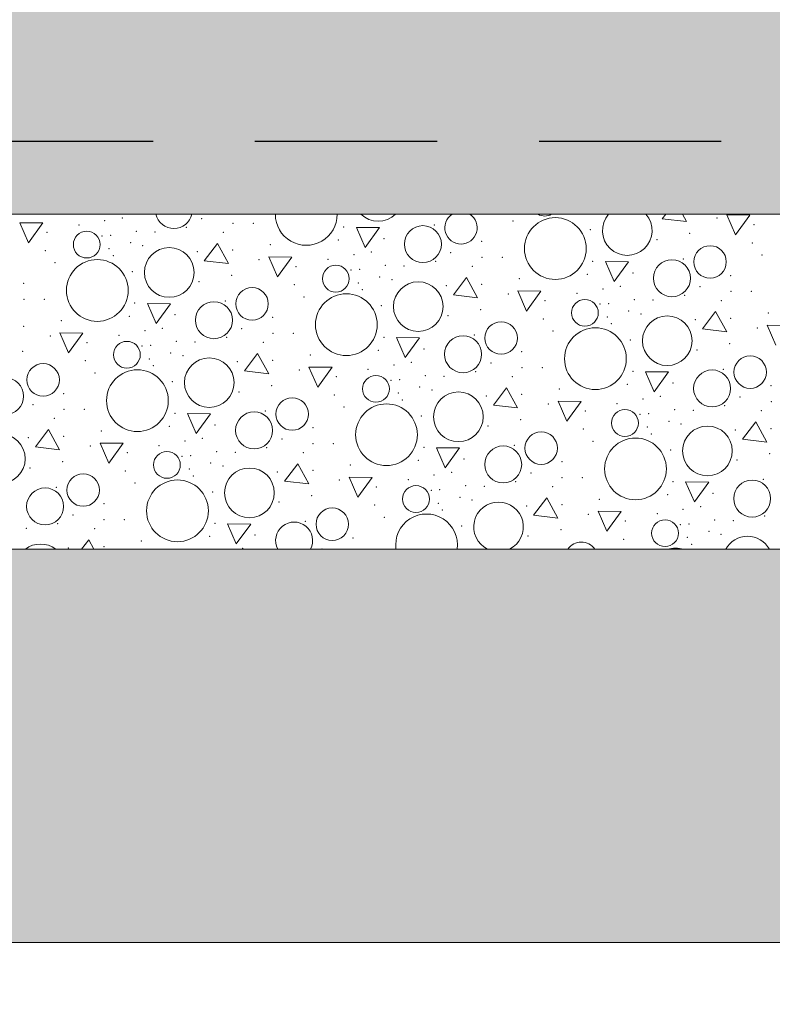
# Model space of a CAD drawing. Header units: millimetres. Extents: x -12989 to 402831, y -50461 to 30884.
# Tile 45 of 175: x 372044 to 373077, y -47346 to -45993. Entities that reach past the tile are written whole.
import ezdxf

# ---------------------------------------------------------------- set-up
doc = ezdxf.new("R2010")
doc.units = ezdxf.units.MM
doc.header["$MEASUREMENT"] = 0
doc.linetypes.add('Przerywana długa', pattern=[390, 250, -140])
doc.linetypes.add('Wipeout_Contour', pattern=[1000, 0, -1000])
doc.layers.add('A__STROPY', color=7, linetype='Continuous')
doc.layers.add('Nowe_A_WYM', color=7, linetype='Continuous')
for name, color, linetype, lineweight, true_color in [('A__STROPY_Nr_pióra__170', 7, 'Continuous', 5, 0x6a6a6a), ('A__STROPY_Nr_pióra__173', 7, 'Continuous', 5, 0x6a6a6a), ('A__STROPY_Nr_pióra__178', 7, 'Continuous', 5, 0x6a6a6a)]:
    doc.layers.add(name, color=color, linetype=linetype, lineweight=lineweight, true_color=true_color)
for name, color, linetype, lineweight in [('A__STROPY_Nr_pióra__27', 7, 'Continuous', 25), ('A__STROPY_Nr_pióra__49', 7, 'Continuous', 15), ('A__STROPY_Nr_pióra__69', 7, 'Continuous', 13), ('Nowe_A_WYM_Nr_pióra__1', 7, 'Continuous', 13), ('Nowe_A_WYM_Nr_pióra__45', 7, 'Continuous', 15), ('Nowe_A_WYM_Nr_pióra__85', 7, 'Continuous', 13)]:
    doc.layers.add(name, color=color, linetype=linetype, lineweight=lineweight)
doc.styles.add('STYL_AUTOMATYCZNY_4', font='arial.ttf')
doc.dimstyles.new('STYL_AUTOMATYCZNY__1', dxfattribs={"dimtxt": 139.999998, "dimasz": 57, "dimexe": 0.18, "dimexo": 0.0625, "dimgap": 0, "dimtad": 1, "dimtih": 1, "dimtoh": 1, "dimdec": 0, "dimlfac": 0.1, "dimzin": 0, "dimdsep": 46, "dimtxsty": 'STYL_AUTOMATYCZNY_4', "dimblk": 'ARROWHEAD_6', "dimblk1": 'ARROWHEAD_6', "dimblk2": 'ARROWHEAD_6', "dimcen": 0.09, "dimse1": 1, "dimse2": 1, "dimclrd": 7, "dimclre": 7, "dimclrt": 7, "dimadec": 0, "dimazin": 0, "dimtfac": 1, "dimtdec": 4, "dimtmove": 0, "dimatfit": 3, "dimfxl": 0, "dimtolj": 1, "dimtzin": 0, "dimarcsym": 0})

# ---------------------------------------------------------------- blocks, each defined once
blk = doc.blocks.new('*X191', base_point=(362576.7, -45960.6))
at = {"layer": 'A__STROPY_Nr_pióra__178', "color": 251, "linetype": 'Continuous', "lineweight": 5, "true_color": 0x6a6a6a}
for p, q in [((372930.8, -46260.6), (372926, -46266.9)), ((372926, -46266.9), (372959.3, -46270.8)), ((372959.3, -46270.8), (372953.7, -46260.6)), ((373014.7, -46261.6), (373026.6, -46289)), ((373046.3, -46261.9), (373014.7, -46261.6)), ((373026.6, -46289), (373046.3, -46261.9)), ((372043.8, -46272.3), (372055.7, -46299.7)), ((372075.4, -46272.6), (372043.8, -46272.3)), ((372055.7, -46299.7), (372075.4, -46272.6)), ((372505.9, -46278.7), (372517.9, -46306.2)), ((372537.6, -46279), (372505.9, -46278.7)), ((372517.9, -46306.2), (372537.6, -46279)), ((372315.2, -46300.6), (372297.1, -46324.5)), ((372330.4, -46328.4), (372315.2, -46300.6)), ((372297.1, -46324.5), (372330.4, -46328.4)), ((372385.8, -46319.2), (372397.7, -46346.6)), ((372417.4, -46319.5), (372385.8, -46319.2)), ((372397.7, -46346.6), (372417.4, -46319.5)), ((372847.9, -46325.6), (372859.9, -46353)), ((372879.5, -46325.9), (372847.9, -46325.6)), ((372859.9, -46353), (372879.5, -46325.9)), ((372657.2, -46347.5), (372639.1, -46371.3)), ((372672.4, -46375.3), (372657.2, -46347.5)), ((372639.1, -46371.3), (372672.4, -46375.3)), ((372727.8, -46366), (372739.7, -46393.5)), ((372759.4, -46366.3), (372727.8, -46366)), ((372739.7, -46393.5), (372759.4, -46366.3)), ((372219, -46383.1), (372231, -46410.6)), ((372250.6, -46383.5), (372219, -46383.1)), ((372231, -46410.6), (372250.6, -46383.5)), ((372999.2, -46394.4), (372981.1, -46418.2)), ((373014.4, -46422.1), (372999.2, -46394.4)), ((372981.1, -46418.2), (373014.4, -46422.1)), ((373069.8, -46412.9), (373081.7, -46440.3)), ((373101.4, -46413.2), (373069.8, -46412.9)), ((372098.9, -46423.6), (372110.8, -46451)), ((372130.5, -46423.9), (372098.9, -46423.6)), ((372110.8, -46451), (372130.5, -46423.9)), ((372561, -46430), (372572.9, -46457.4)), ((372592.6, -46430.3), (372561, -46430)), ((372572.9, -46457.4), (372592.6, -46430.3)), ((372370.3, -46451.9), (372352.2, -46475.8)), ((372385.5, -46479.7), (372370.3, -46451.9)), ((372440.8, -46470.5), (372452.8, -46497.9)), ((372472.5, -46470.8), (372440.8, -46470.5)), ((372452.8, -46497.9), (372472.5, -46470.8)), ((372352.2, -46475.8), (372385.5, -46479.7)), ((372903, -46476.9), (372914.9, -46504.3)), ((372934.6, -46477.2), (372903, -46476.9)), ((372914.9, -46504.3), (372934.6, -46477.2)), ((372712.3, -46498.8), (372694.2, -46522.6)), ((372727.4, -46526.6), (372712.3, -46498.8)), ((372694.2, -46522.6), (372727.4, -46526.6)), ((372782.8, -46517.3), (372794.8, -46544.8)), ((372814.5, -46517.6), (372782.8, -46517.3)), ((372794.8, -46544.8), (372814.5, -46517.6)), ((372274.1, -46534.4), (372286, -46561.9)), ((372305.7, -46534.7), (372274.1, -46534.4)), ((372286, -46561.9), (372305.7, -46534.7)), ((373054.3, -46545.7), (373036.1, -46569.5)), ((373069.4, -46573.4), (373054.3, -46545.7)), ((372083.4, -46556.4), (372065.2, -46580.2)), ((372098.5, -46584.1), (372083.4, -46556.4)), ((372065.2, -46580.2), (372098.5, -46584.1)), ((372153.9, -46574.9), (372165.9, -46602.3)), ((372185.5, -46575.2), (372153.9, -46574.9)), ((372165.9, -46602.3), (372185.5, -46575.2)), ((372616.1, -46581.3), (372628, -46608.7)), ((372647.7, -46581.6), (372616.1, -46581.3)), ((373036.1, -46569.5), (373069.4, -46573.4)), ((372628, -46608.7), (372647.7, -46581.6)), ((372425.4, -46603.2), (372407.2, -46627)), ((372440.5, -46631), (372425.4, -46603.2)), ((372495.9, -46621.7), (372507.9, -46649.2)), ((372527.5, -46622.1), (372495.9, -46621.7)), ((372507.9, -46649.2), (372527.5, -46622.1)), ((372407.2, -46627), (372440.5, -46631)), ((372958, -46628.2), (372970, -46655.6)), ((372989.7, -46628.5), (372958, -46628.2)), ((372970, -46655.6), (372989.7, -46628.5)), ((372767.4, -46650.1), (372749.2, -46673.9)), ((372782.5, -46677.8), (372767.4, -46650.1)), ((372749.2, -46673.9), (372782.5, -46677.8)), ((372837.9, -46668.6), (372849.8, -46696)), ((372869.5, -46668.9), (372837.9, -46668.6)), ((372849.8, -46696), (372869.5, -46668.9)), ((372329.1, -46685.7), (372341.1, -46713.2)), ((372360.8, -46686), (372329.1, -46685.7)), ((372341.1, -46713.2), (372360.8, -46686)), ((372138.4, -46707.7), (372128.6, -46720.6)), ((372145.5, -46720.6), (372138.4, -46707.7))]:
    blk.add_line(p, q, dxfattribs=at)
for centre, radius in [((372779.1, -46307.7), 42.4), ((372135.7, -46302.3), 18.4), ((372597.3, -46301.7), 25.4), ((372249, -46340.6), 34.1), ((372991.6, -46326.1), 22.3), ((372150.2, -46365.3), 42.4), ((372939.3, -46348.5), 25.4), ((372477.7, -46349.1), 18.4), ((372362.7, -46383.7), 22.3), ((372591, -46387.5), 34.1), ((372492.2, -46412.2), 42.4), ((372819.7, -46396), 18.4), ((372310.4, -46406.1), 25.4), ((372932.9, -46434.3), 34.1), ((372704.7, -46430.6), 22.3), ((372834.2, -46459), 42.4), ((372652.4, -46452.9), 25.4), ((372190.8, -46453.6), 18.4), ((372304, -46491.9), 34.1), ((373046.7, -46477.4), 22.3), ((372075.8, -46488.1), 22.3), ((372023.5, -46510.5), 25.4), ((372205.3, -46516.6), 42.4), ((372532.8, -46500.4), 18.4), ((372994.4, -46499.8), 25.4), ((372417.8, -46535), 22.3), ((372646, -46538.8), 34.1), ((372547.3, -46563.4), 42.4), ((372365.5, -46557.4), 25.4), ((372874.7, -46547.3), 18.4), ((372988, -46585.6), 34.1), ((372017.1, -46596.3), 34.1), ((372759.7, -46581.8), 22.3), ((372889.2, -46610.3), 42.4), ((372707.5, -46604.2), 25.4), ((372245.8, -46604.8), 18.4), ((372130.8, -46639.4), 22.3), ((372359.1, -46643.2), 34.1), ((372260.3, -46667.9), 42.4), ((372587.8, -46651.7), 18.4), ((373049.4, -46651.1), 25.4), ((372078.5, -46661.8), 25.4), ((372472.8, -46686.3), 22.3), ((372929.8, -46698.6), 18.4)]:
    blk.add_circle(centre, radius, dxfattribs=at)
for centre, radius, start, end in [((372255.3, -46254.8), 25.4, 193.18, 346.82), ((372437.1, -46260.9), 42.4, 179.6318, 0.3682), ((372535.9, -46236.2), 34.1, 225.6872, 314.3128), ((372649.6, -46279.3), 22.3, 123.1854, 56.8146), ((372764.6, -46244.7), 18.4, 239.823, 300.177), ((372877.9, -46283), 34.1, 138.8872, 41.1128), ((372701.1, -46690), 34.1, 296.477, 243.523), ((372602.3, -46714.7), 42.4, 352.0706, 187.9294), ((372420.5, -46708.7), 25.4, 332.0346, 207.9654), ((373043.1, -46736.9), 34.1, 28.5527, 151.4473), ((372072.2, -46747.6), 34.1, 52.3589, 127.6411), ((372814.8, -46733.1), 22.3, 34.2084, 145.7916), ((372944.3, -46761.6), 42.4, 75.016, 104.984)]:
    blk.add_arc(centre, radius, start, end, dxfattribs=at)
for p in [(372160.5, -46269.4), (372184.5, -46265.8), (372293.6, -46266.5), (372720.9, -46269.7), (373001.3, -46265.6), (372125, -46275.6), (372203.8, -46284.1), (372272.6, -46278.5), (372336.4, -46273), (372364.3, -46273), (372488.6, -46278.3), (372612.8, -46275.3), (372827.2, -46281.8), (373052, -46274.9), (372081.1, -46285.6), (372156.6, -46290.4), (372168.4, -46289.5), (372229.4, -46284.9), (372323.2, -46285.4), (372481.1, -46296.1), (372543.7, -46294.3), (372543.7, -46294.3), (372918.6, -46295.7), (372963.5, -46287), (372078.8, -46310.7), (372166.4, -46308), (372195.9, -46299.8), (372212.7, -46303.7), (372336.1, -46309.9), (372387.6, -46302.4), (372678, -46298), (373049.7, -46299.9), (372172, -46317.4), (372287.4, -46311.9), (372372.4, -46323.1), (372466.9, -46322.5), (372502.5, -46316.3), (372526.5, -46312.6), (372635.6, -46313.4), (372678.4, -46319.8), (372706.2, -46319.8), (372954.8, -46322.2), (373062.9, -46316.6), (372092, -46327.3), (372423.1, -46332.5), (372498.6, -46337.2), (372510.4, -46336.3), (372545.8, -46330.9), (372571.4, -46331.7), (372614.6, -46325.3), (372665.2, -46332.2), (372830.6, -46325.2), (372198.3, -46339.4), (372334.6, -46344.6), (372537.9, -46346.7), (372554.7, -46350.6), (372729.6, -46349.3), (372823.1, -46343), (372885.7, -46341.1), (372885.7, -46341.1), (373020, -46344.8), (372049.1, -46355.5), (372289.7, -46353.2), (372420.8, -46357.5), (372508.4, -46354.9), (372514, -46364.2), (372629.4, -46358.7), (372678.1, -46356.8), (372844.5, -46363.2), (372868.4, -46359.5), (372977.6, -46360.3), (372049.5, -46377.4), (372077.3, -46377.4), (372434, -46374.1), (372714.4, -46370), (372808.9, -46369.3), (372887.7, -46377.8), (372913.4, -46378.6), (372956.6, -46372.2), (373020.4, -46366.7), (373048.2, -46366.7), (372201.7, -46382.7), (372325.9, -46379.7), (372540.2, -46386.3), (372676.5, -46391.5), (372765.1, -46379.4), (372840.6, -46384.1), (372852.4, -46383.2), (373007.2, -46379.1), (372194.2, -46400.6), (372256.8, -46398.7), (372256.8, -46398.7), (372391.1, -46402.4), (372631.7, -46400.1), (372762.8, -46404.4), (372850.4, -46401.7), (372879.9, -46393.5), (372896.7, -46397.5), (372971.4, -46405.6), (373020, -46403.6), (373071.6, -46396.1), (372049.2, -46414.4), (372100.7, -46406.8), (372239.5, -46417.1), (372348.6, -46417.8), (372856, -46411.1), (373056.4, -46416.9), (372085.5, -46427.6), (372180, -46426.9), (372215.6, -46420.7), (372327.7, -46429.8), (372391.5, -46424.3), (372419.3, -46424.2), (372543.7, -46429.6), (372667.9, -46426.6), (372776, -46421), (372136.2, -46436.9), (372211.7, -46441.7), (372223.5, -46440.8), (372258.8, -46435.3), (372284.4, -46436.1), (372378.3, -46436.7), (372598.8, -46445.6), (372598.8, -46445.6), (372882.2, -46433.1), (373018.5, -46438.3), (372047.6, -46449), (372221.5, -46459.3), (372251, -46451.1), (372267.8, -46455), (372442.7, -46453.7), (372536.2, -46447.4), (372733.1, -46449.2), (372973.7, -46447), (372133.9, -46461.9), (372227.1, -46468.7), (372342.5, -46463.2), (372391.1, -46461.2), (372557.5, -46467.6), (372581.5, -46463.9), (372690.6, -46464.7), (372733.5, -46471.1), (372761.3, -46471.1), (372147.1, -46478.6), (372427.5, -46474.4), (372478.2, -46483.8), (372522, -46473.8), (372600.8, -46482.2), (372626.4, -46483), (372669.7, -46476.6), (372720.3, -46483.5), (372885.7, -46476.4), (373009.9, -46473.5), (372253.3, -46490.7), (372389.6, -46495.9), (372553.7, -46488.5), (372565.5, -46487.6), (372593, -46497.9), (372878.1, -46494.3), (372940.8, -46492.4), (372940.8, -46492.4), (373075.1, -46496.1), (372104.2, -46506.8), (372344.8, -46504.5), (372475.8, -46508.8), (372563.5, -46506.1), (372609.8, -46501.9), (372684.5, -46510), (372733.1, -46508.1), (372784.7, -46500.6), (372923.5, -46510.8), (373032.6, -46511.6), (372061.7, -46522.3), (372489, -46525.4), (372569.1, -46515.5), (372769.4, -46521.3), (372864, -46520.6), (372899.5, -46514.4), (373011.7, -46523.5), (373075.5, -46518), (372104.6, -46528.7), (372132.4, -46528.7), (372256.8, -46534), (372381, -46531), (372595.3, -46537.5), (372820.2, -46530.6), (372895.6, -46535.4), (372907.5, -46534.5), (372942.8, -46529.1), (372968.4, -46529.9), (373062.2, -46530.4), (372091.4, -46541.1), (372249.2, -46551.9), (372311.9, -46550), (372311.9, -46550), (372446.2, -46553.7), (372686.8, -46551.4), (372731.6, -46542.7), (372905.4, -46553), (372935, -46544.8), (372951.8, -46548.8), (372055.6, -46567.6), (372104.2, -46565.6), (372155.8, -46558.1), (372817.8, -46555.7), (372911, -46562.4), (373026.5, -46556.9), (373075.1, -46554.9), (372140.5, -46578.9), (372235.1, -46578.2), (372270.6, -46572), (372294.6, -46568.3), (372382.7, -46581), (372403.7, -46569.1), (372446.5, -46575.5), (372474.4, -46575.5), (372598.8, -46580.9), (372722.9, -46577.9), (372831, -46572.3), (372191.3, -46588.2), (372266.7, -46593), (372278.6, -46592), (372313.9, -46586.6), (372339.5, -46587.4), (372433.3, -46587.9), (372937.3, -46584.4), (373073.6, -46589.6), (372102.7, -46600.3), (372306, -46602.4), (372322.9, -46606.3), (372497.8, -46605), (372591.2, -46598.7), (372653.8, -46596.9), (372653.8, -46596.9), (372788.2, -46600.5), (373028.7, -46598.2), (372057.8, -46609), (372188.9, -46613.2), (372276.5, -46610.6), (372282.1, -46620), (372397.6, -46614.5), (372446.2, -46612.5), (372612.6, -46618.9), (372636.6, -46615.2), (372745.7, -46616), (372094, -46635.5), (372202.1, -46629.8), (372482.5, -46625.7), (372533.2, -46635.1), (372577.1, -46625.1), (372655.9, -46633.5), (372681.5, -46634.3), (372724.7, -46627.9), (372775.3, -46634.8), (372788.5, -46622.4), (372816.4, -46622.4), (372940.8, -46627.7), (373064.9, -46624.8), (372308.4, -46642), (372444.7, -46647.2), (372608.7, -46639.8), (372620.5, -46638.9), (372933.2, -46645.6), (372995.8, -46643.7), (372995.8, -46643.7), (372159.3, -46658.1), (372399.8, -46655.8), (372530.9, -46660.1), (372618.5, -46657.4), (372648, -46649.2), (372664.8, -46653.2), (372739.6, -46661.3), (372788.2, -46659.4), (372839.7, -46651.9), (372978.6, -46662.1), (372116.8, -46673.6), (372624.1, -46666.8), (372824.5, -46672.6), (372919.1, -46671.9), (372954.6, -46665.7), (373066.7, -46674.8), (372095.8, -46685.5), (372159.6, -46680), (372187.5, -46680), (372311.9, -46685.3), (372436, -46682.3), (372544.1, -46676.7), (372650.4, -46688.8), (372875.2, -46681.9), (372950.7, -46686.7), (372962.5, -46685.8), (372997.9, -46680.4), (373023.5, -46681.2), (372052.6, -46691.9), (372146.4, -46692.4), (372304.3, -46703.1), (372366.9, -46701.3), (372366.9, -46701.3), (372741.8, -46702.7), (372786.7, -46694), (372990, -46696.1), (373006.8, -46700), (372210.8, -46709.4), (372501.2, -46705), (372872.9, -46707), (372960.5, -46704.3), (372966.1, -46713.7), (372110.6, -46718.9), (372159.3, -46716.9), (372349.7, -46719.6), (372458.8, -46720.4)]:
    blk.add_point(p, dxfattribs=at)
blk = doc.blocks.new('ElemPrzekroju_175_1', base_point=(362576.7, -45960.6))
at = {"color": 254, "linetype": 'Wipeout_Contour', "lineweight": 0, "ltscale": 1533341.48702292}
blk.add_wipeout([(362356.7, -46160.6), (398746.7, -46160.6), (398746.7, -45960.6), (362356.7, -45960.6)], dxfattribs=at).dxf.layer = 'A__STROPY'
at = {"color": 254, "linetype": 'Wipeout_Contour', "lineweight": 0, "ltscale": 1533794.246621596}
blk.add_wipeout([(398746.7, -46720.6), (362356.7, -46720.6), (362356.7, -47260.6), (398746.7, -47260.6)], dxfattribs=at).dxf.layer = 'A__STROPY'
at = {"layer": 'A__STROPY_Nr_pióra__170', "linetype": 'Continuous', "lineweight": 5, "true_color": 0x6a6a6a}
h = blk.add_hatch(dxfattribs=at)
h.set_pattern_fill('Beton_0001', color=251, style=0, pattern_type=2)
h.set_pattern_definition([(45, (362576.75, -45960.59), (-63.6396, 63.6396), [67.5, -22.5]), (45, (362576.75, -45896.95), (-63.6396, 63.6396), [67.5, -22.5])])
h.paths.add_polyline_path([(362356.7, -46160.6), (398746.7, -46160.6), (398746.7, -45960.6), (362356.7, -45960.6)])
at = {"layer": 'A__STROPY_Nr_pióra__173', "linetype": 'Continuous', "lineweight": 5, "true_color": 0x6a6a6a}
h = blk.add_hatch(dxfattribs=at)
h.set_pattern_fill('Grunt_0001', color=251, style=0, pattern_type=2)
h.set_pattern_definition([(45, (362576.75, -45960.59), (-95.4594, 95.4594), []), (45, (362544.93, -45928.77), (-190.9188, 190.9188), []), (45, (362513.1, -45896.95), (-190.9188, 190.9188), []), (135, (362481.29, -45865.132), (31.819805, 31.819805), [135, -135])])
h.paths.add_polyline_path([(398746.7, -46720.6), (362356.7, -46720.6), (362356.7, -47260.6), (398746.7, -47260.6)])
at = {"layer": 'A__STROPY_Nr_pióra__69', "color": 7, "linetype": 'Continuous', "lineweight": 13}
blk.add_line((398746.7, -47260.6), (362356.7, -47260.6), dxfattribs=at)
at = {"color": 254, "linetype": 'Wipeout_Contour', "lineweight": 0, "ltscale": 1533413.819197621}
blk.add_wipeout([(362356.7, -46160.6), (362356.7, -46260.6), (398746.7, -46260.6), (398746.7, -46160.6)], dxfattribs=at).dxf.layer = 'A__STROPY'
at = {"layer": 'A__STROPY_Nr_pióra__178', "linetype": 'Continuous', "lineweight": 5, "true_color": 0x6a6a6a}
h = blk.add_hatch(dxfattribs=at)
h.set_pattern_fill('Chudy_beton_B15_I_WSC_0001', color=251, style=0, pattern_type=2)
h.set_pattern_definition([(0, (362576.75, -45960.6), (0, 233.8269), [14.625, -120.375]), (0, (362644.25, -45843.68), (0, 233.8269), [14.625, -120.375]), (60, (362576.75, -45960.6), (-202.5, 116.9134), [14.625, -120.375]), (60, (362711.75, -45960.6), (-202.5, 116.9134), [14.625, -120.375]), (120, (362591.37, -45960.6), (202.5, 116.9134), [14.625, -120.375]), (120, (362726.37, -45960.6), (202.5, 116.9134), [14.625, -120.375]), (0, (362576.75, -45938.09), (0, 45), [0, -45, 0, -67.5]), (45, (362599.25, -45938.09), (-31.819805, 31.819805), [0, -33.75, 0, -56.25])])
h.paths.add_polyline_path([(362356.7, -46160.6), (362356.7, -46260.6), (398746.7, -46260.6), (398746.7, -46160.6)])
at = {"layer": 'A__STROPY_Nr_pióra__27', "color": 7, "linetype": 'Przerywana długa', "lineweight": 25}
blk.add_line((398746.7, -46160.6), (362356.7, -46160.6), dxfattribs=at)
at = {"color": 254, "linetype": 'Wipeout_Contour', "lineweight": 0, "ltscale": 1533549.791415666}
blk.add_wipeout([(362356.7, -46720.6), (398746.7, -46720.6), (398746.7, -46260.6), (362356.7, -46260.6)], dxfattribs=at).dxf.layer = 'A__STROPY'
at = {"layer": 'A__STROPY_Nr_pióra__49', "color": 7, "linetype": 'Continuous', "lineweight": 15}
for p, q in [((398746.7, -46260.6), (362356.7, -46260.6)), ((398746.7, -46720.6), (362356.7, -46720.6))]:
    blk.add_line(p, q, dxfattribs=at)
at = {"layer": 'A__STROPY', "lineweight": 0}
blk.add_blockref('*X191', (362576.7, -45960.6), dxfattribs=at)
blk = doc.blocks.new('*D346', base_point=(362576.7, -45960.6))
at = {"layer": 'Nowe_A_WYM_Nr_pióra__45', "color": 7, "linetype": 'Continuous', "lineweight": 15}
for p, q in [((362206.7, -47532.6), (362146.7, -47592.6)), ((362386.7, -47532.6), (362326.7, -47592.6))]:
    blk.add_line(p, q, dxfattribs=at)
at = {"layer": 'Nowe_A_WYM_Nr_pióra__85', "color": 7, "linetype": 'Continuous', "lineweight": 13}
for p, q in [((362356.7, -47618.8), (362356.7, -47506.3)), ((362176.7, -47562.6), (362356.7, -47562.6)), ((362356.7, -47562.6), (398746.7, -47562.6))]:
    blk.add_line(p, q, dxfattribs=at)
blk = doc.blocks.new('ARROWHEAD_6')
at = {"color": 0, "linetype": 'Continuous', "lineweight": 0}
for p, q in [((-0.5, -0.5), (0.5, 0.5)), ((0, 0), (-1, 0))]:
    blk.add_line(p, q, dxfattribs=at)
blk = doc.blocks.new('*D347', base_point=(362576.7, -45960.6))
at = {"layer": 'Nowe_A_WYM_Nr_pióra__45', "color": 7, "linetype": 'Continuous', "lineweight": 15}
for p, q in [((362386.7, -47532.6), (362326.7, -47592.6)), ((398776.7, -47532.6), (398716.7, -47592.6))]:
    blk.add_line(p, q, dxfattribs=at)
at = {"layer": 'Nowe_A_WYM_Nr_pióra__85', "color": 7, "linetype": 'Continuous', "lineweight": 13}
for p, q in [((398746.7, -47618.8), (398746.7, -47506.3)), ((362356.7, -47562.6), (398746.7, -47562.6))]:
    blk.add_line(p, q, dxfattribs=at)
at = {"layer": 'Nowe_A_WYM_Nr_pióra__1', "color": 7, "lineweight": 13, "char_height": 140, "attachment_point": 7, "style": 'STYL_AUTOMATYCZNY_4'}
for s, insert in [('\\A1;{\\pql;\\fArial|b0|i0|c238|p0;\\W1.000000;18}', (362386.7, -47534.6)), ('\\A1;{\\pql;\\fArial|b0|i0|c238|p0;\\W1.000000;3\xa0639}', (380311.5, -47534.6)), ('\\A1;{\\pql;\\fArial|b0|i0|c238|p0;\\W1.000000;18}', (398503.2, -47534.6))]:
    blk.add_mtext(s, dxfattribs=dict(at, insert=insert))
blk = doc.blocks.new('*D358', base_point=(362576.7, -45960.6))
at = {"layer": 'Nowe_A_WYM_Nr_pióra__45', "color": 7, "linetype": 'Continuous', "lineweight": 15}
for p, q in [((362106.7, -48052.6), (362046.7, -48112.6)), ((398996.7, -48112.6), (399056.7, -48052.6))]:
    blk.add_line(p, q, dxfattribs=at)
at = {"layer": 'Nowe_A_WYM_Nr_pióra__85', "color": 7, "linetype": 'Continuous', "lineweight": 13}
for p, q in [((362076.7, -48138.8), (362076.7, -48026.3)), ((399026.7, -48138.8), (399026.7, -48026.3)), ((362031.7, -48082.6), (362076.7, -48082.6)), ((362076.7, -48082.6), (399026.7, -48082.6)), ((399026.7, -48082.6), (399071.7, -48082.6))]:
    blk.add_line(p, q, dxfattribs=at)
at = {"layer": 'Nowe_A_WYM_Nr_pióra__1', "color": 7, "lineweight": 13, "insert": (380311.5, -48054.6), "char_height": 140, "attachment_point": 7, "style": 'STYL_AUTOMATYCZNY_4'}
blk.add_mtext('\\A1;{\\pql;\\fArial|b0|i0|c238|p0;\\W1.000000;3\xa0695}', dxfattribs=at)

msp = doc.modelspace()

# ---------------------------------------------------------------- block references
at = {"layer": 'A__STROPY', "lineweight": 0}
msp.add_blockref('ElemPrzekroju_175_1', (362576.7, -45960.6), dxfattribs=at)

# ---------------------------------------------------------------- next in the draw order: dimensions: what is measured, and where the dimension line sits
at = {"layer": 'Nowe_A_WYM', "color": 7, "linetype": 'Continuous', "lineweight": 13}
for base, p1, p2, picture, middle in [((399026.7, -48082.6), (362076.7, -46860.6), (399026.7, -46860.6), '*D358', (380551.7, -47984.6)), ((362356.7, -47562.6), (362176.7, -46860.6), (362356.7, -46860.6), '*D346', (362493.3, -47464.6)), ((398746.7, -47562.6), (362356.7, -46860.6), (398746.7, -46860.6), '*D347', (380551.7, -47464.6))]:
    dim = msp.add_linear_dim(base=base, p1=p1, p2=p2, dimstyle='STYL_AUTOMATYCZNY__1', dxfattribs=at)
    dim.commit()
    dim.dimension.update_dxf_attribs({"geometry": picture, "text_midpoint": middle, "dimtype": 160})

doc.saveas('drawing.dxf')
